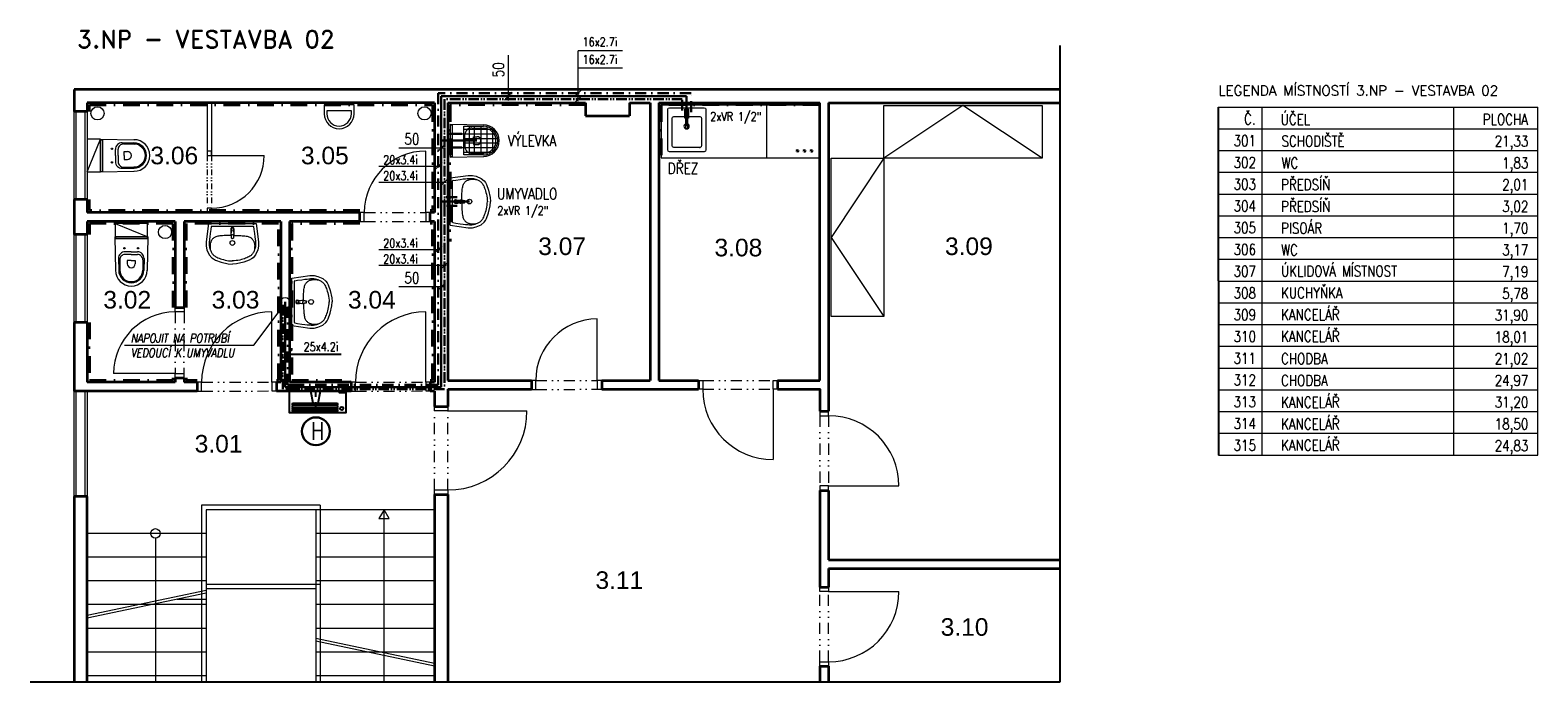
# Model space of a CAD drawing. Header units: millimetres. Extents: x -485339 to 286898, y -1189934 to 1602269.
# Tile 214 of 230: x -304915 to -287768, y 1531290 to 1538705. Entities that reach past the tile are written whole.
import ezdxf
from ezdxf.enums import TextEntityAlignment as Align

# ---------------------------------------------------------------- set-up
doc = ezdxf.new("R2010")
doc.units = ezdxf.units.MM
doc.header["$LTSCALE"] = 10
for name, pattern in [('ACAD_ISO12W100', [21, 12, -3, 0, -3, 0, -3]), ('DASHDOT', [25.4, 12.7, -6.35, 0, -6.35]), ('DASHED', [19.05, 12.7, -6.35]), ('DĚLICÍ2', [15.875, 6.35, -3.175, 0, -3.175, 0, -3.175]), ('ČERCHOVANÁ', [25.4, 12.7, -6.35, 0, -6.35])]:
    doc.linetypes.add(name, pattern=pattern)
for name, color, linetype, lineweight in [('A_vybavení', 252, 'Continuous', 18), ('KÓTY_L', 7, 'Continuous', 15), ('N_dveře', 10, 'Continuous', 18), ('N_ker.dlažba', 10, 'DASHDOT', 35), ('N_popis', 10, 'Continuous', 18), ('N_zařiz_předměty', 10, 'Continuous', 18), ('Popis1', 3, 'Continuous', 25), ('POPISY_L', 7, 'Continuous', 15), ('St__otvory_dveře', 40, 'Continuous', 18), ('St_otvory_okna', 40, 'Continuous', 18), ('St_plocha_místnosti', 250, 'Continuous', 18), ('St_popis', 250, 'Continuous', 18), ('St_zařizovací předměty', 252, 'Continuous', 18), ('St_čáry_obrys', 5, 'Continuous', 35), ('St_čáry_plné', 250, 'Continuous', 18), ('Z-hasil', 160, 'Continuous', 25), ('ZTI-Popis1', 3, 'Continuous', 25), ('ZTI-texty_male', 3, 'Continuous', 18), ('ZTI_ST_kanalda', 234, 'Continuous', 18)]:
    doc.layers.add(name, color=color, linetype=linetype, lineweight=lineweight)
doc.layers.add('CKSLABA', color=7, linetype='Continuous')
doc.layers.add('Z-p_sv-popis', color=7, linetype='Continuous')
doc.styles.add('Andy', font='arial.ttf')
doc.styles.add('ROMANS', font='romans.shx', dxfattribs={"width": 0.8})
doc.styles.add('SIMPLEX', font='simplex.shx', dxfattribs={"width": 0.8})
doc.styles.get("Standard").update_dxf_attribs({"font": 'simplex.shx', "width": 0.8})
doc.linetypes.add('PRERUSENI', pattern='A,60,[100,CADKON.SHX,S=2.5,R=0,X=0,Y=0],-10', length=70)

# ---------------------------------------------------------------- blocks, each defined once
blk = doc.blocks.new('G$C8BC53E9E')
at = {"layer": 'St__otvory_dveře', "color": 0, "ltscale": 2}
for points in [[(50, 0), (0, 0)], [(1250, 0), (650, 0)], [(50, -50), (0, -50)], [(1250, -50), (650, -50)], [(650, -50), (650, -650)]]:
    blk.add_lwpolyline(points, dxfattribs=at)
for points in [[(0, -50), (50, -50), (50, 0), (0, 0)], [(650, -50), (700, -50), (700, 0), (650, 0)]]:
    blk.add_lwpolyline(points, close=True, dxfattribs=at)
at = {"layer": 'St__otvory_dveře', "color": 0, "linetype": 'DĚLICÍ2'}
for points in [[(650, 0), (50, 0)], [(650, -50), (50, -50)]]:
    blk.add_lwpolyline(points, dxfattribs=at)
at = {"layer": 'St__otvory_dveře', "color": 0, "ltscale": 2}
blk.add_arc((650, -50), 600, 180, 270, dxfattribs=at)
blk = doc.blocks.new('19252405')
at = {"color": 0}
for p, q in [((-415, 192), (-438, 129)), ((-402, 216), (-415, 192)), ((-388, 235), (-402, 216)), ((-383, 177), (-389, 164)), ((-354, 264), (-388, 235)), ((-378, 188), (-383, 177)), ((-372, 197), (-378, 188)), ((-367, 205), (-372, 197)), ((-361, 212), (-367, 205)), ((-355, 219), (-361, 212)), ((-349, 224), (-355, 219)), ((-297, 289), (-354, 264)), ((-343, 229), (-349, 224)), ((-336, 234), (-343, 229)), ((-328, 239), (-336, 234)), ((-320, 243), (-328, 239)), ((-311, 247), (-320, 243)), ((-303, 250), (-311, 247)), ((-295, 253), (-303, 250)), ((-297, 251), (-303, 250)), ((-256, 298), (-297, 289)), ((-289, 252), (-297, 251)), ((-287, 256), (-295, 253)), ((-281, 252), (-289, 252)), ((-280, 258), (-287, 256)), ((-273, 253), (-281, 252)), ((-274, 259), (-280, 258)), ((-268, 261), (-274, 259)), ((-264, 253), (-273, 253)), ((-263, 262), (-268, 261)), ((-257, 253), (-264, 253)), ((-257, 262), (-263, 262)), ((-252, 263), (-257, 262)), ((-250, 253), (-257, 253)), ((-206, 298), (-256, 298)), ((-247, 264), (-252, 263)), ((-243, 253), (-250, 253)), ((-242, 264), (-247, 264)), ((-237, 253), (-243, 253)), ((-236, 264), (-242, 264)), ((-231, 252), (-237, 253)), ((-229, 264), (-236, 264)), ((-226, 251), (-231, 252)), ((-220, 264), (-229, 264)), ((-220, 249), (-226, 251)), ((-208, 263), (-220, 264)), ((-213, 247), (-220, 249)), ((-207, 245), (-213, 247)), ((-194, 262), (-208, 263)), ((-200, 242), (-207, 245)), ((0, 270), (-206, 298)), ((-193, 238), (-200, 242)), ((-176, 260), (-194, 262)), ((-186, 234), (-193, 238)), ((-180, 230), (-186, 234)), ((-174, 225), (-180, 230)), ((-150, 257), (-176, 260)), ((-168, 219), (-174, 225)), ((-163, 212), (-168, 219)), ((-158, 205), (-163, 212)), ((-154, 197), (-158, 205)), ((-150, 188), (-154, 197)), ((-114, 252), (-150, 257)), ((-147, 178), (-150, 188)), ((-144, 167), (-147, 178)), ((-67, 245), (-114, 252)), ((-34, 240), (-67, 245)), ((-30, 235), (-30, -235)), ((0, 270), (0, -270)), ((-456, 47), (-460, 0)), ((-438, 129), (-456, 47)), ((-424, 21), (-425, -2)), ((-424, -21), (-425, 2)), ((-422, 43), (-424, 21)), ((-418, 63), (-422, 43)), ((-414, 83), (-418, 63)), ((-410, 102), (-414, 83)), ((-405, 119), (-410, 102)), ((-399, 136), (-405, 119)), ((-394, 151), (-399, 136)), ((-389, 164), (-394, 151)), ((-167, 8), (-168, 7)), ((-168, 7), (-168, 5)), ((-168, 5), (-168, 2)), ((-168, 2), (-168, 0)), ((-166, 11), (-167, 10)), ((-167, 10), (-167, 10)), ((-167, 10), (-167, 9)), ((-167, 9), (-167, 8)), ((-165, 12), (-166, 11)), ((-166, 11), (-166, 11)), ((-166, 11), (-166, 11)), ((-164, 12), (-165, 12)), ((-165, 12), (-165, 12)), ((-165, 12), (-165, 12)), ((-163, 13), (-164, 12)), ((-164, 12), (-164, 12)), ((-162, 13), (-163, 13)), ((-163, 13), (-163, 13)), ((-161, 13), (-162, 13)), ((-160, 13), (-161, 13)), ((-159, 13), (-160, 13)), ((-157, 13), (-159, 13)), ((-156, 13), (-157, 13)), ((-153, 13), (-156, 13)), ((-151, 13), (-153, 13)), ((-148, 13), (-151, 13)), ((-145, 14), (-148, 13)), ((-142, 14), (-145, 14)), ((-141, 155), (-144, 167)), ((-138, 14), (-142, 14)), ((-140, 141), (-141, 155)), ((-138, 127), (-140, 141)), ((-137, 112), (-138, 127)), ((-135, 14), (-138, 14)), ((-136, 95), (-137, 112)), ((-135, 78), (-136, 95)), ((-134, 59), (-135, 78)), ((-131, 14), (-135, 14)), ((-134, 40), (-134, 59)), ((-134, 20), (-134, 40)), ((-134, 14), (-134, 20)), ((-127, 14), (-131, 14)), ((-124, 14), (-127, 14)), ((-125, 9), (-126, 0)), ((-123, 17), (-125, 13)), ((-125, 13), (-125, 9)), ((-122, 18), (-123, 17)), ((-120, 19), (-122, 18)), ((-114, 18), (-120, 19)), ((-100, 15), (-114, 18)), ((-102, 16), (-104, 16)), ((-99, 16), (-102, 16)), ((-90, 12), (-100, 15)), ((-97, 16), (-99, 16)), ((-95, 16), (-97, 16)), ((-93, 16), (-95, 16)), ((-91, 16), (-93, 16)), ((-90, 17), (-91, 16)), ((-88, 17), (-90, 17)), ((-85, 12), (-90, 12)), ((-86, 17), (-88, 17)), ((-85, 17), (-86, 17)), ((-83, 17), (-85, 17)), ((-81, 12), (-85, 12)), ((-82, 17), (-83, 17)), ((-81, 17), (-82, 17)), ((-79, 17), (-81, 17)), ((-76, 13), (-81, 12)), ((-78, 17), (-79, 17)), ((-77, 17), (-78, 17)), ((-76, 18), (-77, 17)), ((-75, 18), (-76, 18)), ((-71, 14), (-76, 13)), ((-74, 18), (-75, 18)), ((-72, 18), (-74, 18)), ((-71, 18), (-72, 18)), ((-70, 18), (-71, 18)), ((-64, 15), (-71, 14)), ((-69, 18), (-70, 18)), ((-68, 18), (-69, 18)), ((-66, 18), (-68, 18)), ((-64, 18), (-66, 18)), ((-62, 18), (-64, 18)), ((-55, 17), (-55, 17)), ((-50, 13), (-50, 13)), ((-46, 7), (-46, 7)), ((-456, -47), (-460, 0)), ((-438, -130), (-456, -47)), ((-415, -192), (-438, -130)), ((-421, -43), (-424, -21)), ((-418, -63), (-421, -43)), ((-414, -83), (-418, -63)), ((-409, -102), (-414, -83)), ((-404, -120), (-409, -102)), ((-399, -136), (-404, -120)), ((-394, -151), (-399, -136)), ((-389, -165), (-394, -151)), ((-383, -177), (-389, -165)), ((-168, -2), (-168, 0)), ((-168, -5), (-168, -2)), ((-168, -7), (-168, -5)), ((-167, -8), (-168, -7)), ((-167, -9), (-167, -8)), ((-167, -10), (-167, -9)), ((-166, -11), (-167, -10)), ((-167, -10), (-167, -10)), ((-165, -12), (-166, -11)), ((-166, -11), (-166, -11)), ((-166, -11), (-166, -11)), ((-164, -12), (-165, -12)), ((-165, -12), (-165, -12)), ((-165, -12), (-165, -12)), ((-164, -13), (-164, -12)), ((-163, -13), (-164, -13)), ((-162, -13), (-163, -13)), ((-163, -13), (-163, -13)), ((-161, -13), (-162, -13)), ((-160, -13), (-161, -13)), ((-159, -13), (-160, -13)), ((-157, -13), (-159, -13)), ((-156, -13), (-157, -13)), ((-153, -13), (-156, -13)), ((-151, -13), (-153, -13)), ((-148, -14), (-151, -13)), ((-145, -14), (-148, -14)), ((-144, -167), (-147, -178)), ((-142, -14), (-145, -14)), ((-141, -155), (-144, -167)), ((-138, -14), (-142, -14)), ((-139, -141), (-141, -155)), ((-138, -127), (-139, -141)), ((-135, -14), (-138, -14)), ((-137, -112), (-138, -127)), ((-135, -95), (-137, -112)), ((-131, -14), (-135, -14)), ((-134, -60), (-135, -78)), ((-135, -78), (-135, -95)), ((-133, -14), (-134, -21)), ((-134, -21), (-134, -40)), ((-134, -40), (-134, -60)), ((-127, -14), (-131, -14)), ((-124, -14), (-127, -14)), ((-125, -9), (-126, 0)), ((-125, -13), (-125, -9)), ((-123, -17), (-125, -13)), ((-122, -18), (-123, -17)), ((-120, -19), (-122, -18)), ((-114, -18), (-120, -19)), ((-100, -15), (-114, -18)), ((-102, -16), (-104, -16)), ((-99, -16), (-102, -16)), ((-90, -12), (-100, -15)), ((-97, -16), (-99, -16)), ((-95, -16), (-97, -16)), ((-93, -16), (-95, -16)), ((-91, -17), (-93, -16)), ((-90, -17), (-91, -17)), ((-85, -12), (-90, -12)), ((-88, -17), (-90, -17)), ((-86, -17), (-88, -17)), ((-85, -17), (-86, -17)), ((-81, -12), (-85, -12)), ((-83, -17), (-85, -17)), ((-82, -17), (-83, -17)), ((-81, -17), (-82, -17)), ((-76, -13), (-81, -12)), ((-79, -17), (-81, -17)), ((-78, -17), (-79, -17)), ((-77, -18), (-78, -17)), ((-76, -18), (-77, -18)), ((-71, -14), (-76, -13)), ((-75, -18), (-76, -18)), ((-74, -18), (-75, -18)), ((-72, -18), (-74, -18)), ((-71, -18), (-72, -18)), ((-64, -15), (-71, -14)), ((-70, -18), (-71, -18)), ((-69, -18), (-70, -18)), ((-68, -18), (-69, -18)), ((-66, -18), (-68, -18)), ((-64, -18), (-66, -18)), ((-62, -18), (-64, -18)), ((-55, -17), (-55, -17)), ((-50, -13), (-50, -13)), ((-46, -7), (-46, -7)), ((-45, 0), (-45, 0)), ((-402, -216), (-415, -192)), ((-388, -235), (-402, -216)), ((-354, -264), (-388, -235)), ((-378, -188), (-383, -177)), ((-372, -197), (-378, -188)), ((-367, -205), (-372, -197)), ((-361, -212), (-367, -205)), ((-355, -219), (-361, -212)), ((-349, -224), (-355, -219)), ((-297, -289), (-354, -264)), ((-343, -229), (-349, -224)), ((-336, -234), (-343, -229)), ((-328, -239), (-336, -234)), ((-320, -243), (-328, -239)), ((-311, -247), (-320, -243)), ((-303, -250), (-311, -247)), ((-296, -251), (-303, -250)), ((-295, -253), (-303, -250)), ((-256, -298), (-297, -289)), ((-289, -252), (-296, -251)), ((-287, -256), (-295, -253)), ((-281, -253), (-289, -252)), ((-280, -258), (-287, -256)), ((-272, -253), (-281, -253)), ((-273, -260), (-280, -258)), ((-268, -261), (-273, -260)), ((-264, -253), (-272, -253)), ((-262, -262), (-268, -261)), ((-256, -254), (-264, -253)), ((-257, -263), (-262, -262)), ((-252, -263), (-257, -263)), ((-249, -254), (-256, -254)), ((-206, -298), (-256, -298)), ((-247, -264), (-252, -263)), ((-243, -253), (-249, -254)), ((-242, -264), (-247, -264)), ((-237, -253), (-243, -253)), ((-236, -264), (-242, -264)), ((-231, -252), (-237, -253)), ((-229, -264), (-236, -264)), ((-226, -251), (-231, -252)), ((-219, -264), (-229, -264)), ((-220, -249), (-226, -251)), ((-213, -247), (-220, -249)), ((-208, -263), (-219, -264)), ((-207, -245), (-213, -247)), ((-194, -262), (-208, -263)), ((-200, -242), (-207, -245)), ((0, -270), (-206, -298)), ((-193, -238), (-200, -242)), ((-176, -260), (-194, -262)), ((-186, -234), (-193, -238)), ((-180, -230), (-186, -234)), ((-174, -225), (-180, -230)), ((-150, -257), (-176, -260)), ((-168, -219), (-174, -225)), ((-163, -212), (-168, -219)), ((-158, -205), (-163, -212)), ((-154, -197), (-158, -205)), ((-150, -188), (-154, -197)), ((-147, -178), (-150, -188)), ((-114, -252), (-150, -257)), ((-67, -245), (-114, -252)), ((-34, -240), (-67, -245))]:
    blk.add_line(p, q, dxfattribs=at)
for centre, major_axis, start_param, end_param in [((-35, 235), (3.54, 3.54), 5.498034, 6.914051), ((-220, 0), (19.1, 19.1), 0.785398, 7.068583), ((-63, 0), (-9.75, 9.75), -0.785398, 5.497787), ((-63, 0), (10.6, 10.6), 3.881371, 7.115283), ((-62, 3), (-10.9, 10.9), -1.209553, -0.785152), ((-62, 1), (11.9, 11.9), 6.239989, 6.644428), ((-63, 1), (-12.9, 12.9), 4.290124, 4.669192), ((-65, 0), (-14, 14), 3.927237, 4.290124), ((-62, -3), (-10.9, 10.9), 2.356441, 2.780842), ((-62, -1), (11.9, 11.9), 4.351639, 4.756078), ((-63, -1), (-12.9, 12.9), 3.185282, 3.564351), ((-65, 0), (-14, 14), 3.564351, 3.927237), ((-35, -235), (-3.54, 3.54), 2.51122, 3.927237)]:
    blk.add_ellipse(centre, major_axis=major_axis, ratio=1, start_param=start_param, end_param=end_param, dxfattribs=at)
blk = doc.blocks.new('A$C013A1A01')
at = {"layer": 'St_zařizovací předměty', "color": 0}
for p, q in [((0, 560), (7, 177)), ((374, 560), (0, 560)), ((6, 560), (7, 537)), ((367, 537), (7, 537)), ((374, 560), (367, 177)), ((367, 560), (367, 537)), ((102, 430), (117, 430)), ((109, 437), (109, 422)), ((187, 359), (115, 359)), ((187, 390), (117, 390)), ((187, 390), (256, 390)), ((187, 359), (258, 359)), ((272, 430), (257, 430)), ((264, 437), (264, 422)), ((41, 313), (44, 177)), ((55, 298), (56, 178)), ((141, 291), (141, 254)), ((187, 292), (142, 292)), ((187, 292), (231, 292)), ((232, 291), (232, 254)), ((318, 298), (317, 178)), ((332, 313), (330, 177))]:
    blk.add_line(p, q, dxfattribs=at)
blk.add_lwpolyline([(2, 560), (372, 560), (372, 710), (2, 710)], close=True, dxfattribs=at)
blk.add_lwpolyline([(2, 710), (374, 560)], dxfattribs=at)
for centre in [(109, 430), (264, 430)]:
    blk.add_circle(centre, 7.5, dxfattribs=at)
for centre, radius, start, end in [((117, 314), 76, 90, 181.0487), ((115, 299), 60, 90, 180.5216), ((256, 314), 76, 358.9513, 90), ((258, 299), 60, 359.4784, 90), ((187, 180), 180, 180, 270), ((187, 180), 143, 180, 270), ((187, 180), 130, 180, 270), ((142, 291), 1, 90, 180), ((187, 254), 45.4, 180, 270), ((187, 254), 45.4, 270, 0), ((187, 180), 143, 270, 0), ((187, 180), 130, 270, 0), ((187, 180), 180, 270, 0), ((231, 291), 1, 0, 90)]:
    blk.add_arc(centre, radius, start, end, dxfattribs=at)
blk = doc.blocks.new('G$CC4854C91')
at = {"layer": 'St_zařizovací předměty', "color": 0, "ltscale": 2}
for points in [[(-170, 100), (-170, 0), (170, 0), (170, 100)], [(-140, 100), (-140, 66), (140, 66), (140, 100)]]:
    blk.add_lwpolyline(points, dxfattribs=at)
for radius in [170, 140]:
    blk.add_arc((0, 100), radius, 0, 180, dxfattribs=at)
blk = doc.blocks.new('G$CD2283956')
at = {"layer": 'St_zařizovací předměty', "color": 0}
for p, q in [((-187, 0), (-180, -383)), ((187, 0), (-187, 0)), ((-180, 0), (-180, -23)), ((187, 0), (180, -383)), ((180, 0), (180, -23)), ((180, -23), (-180, -23)), ((-85, -130), (-70, -130)), ((-78, -122), (-78, -138)), ((0, -170), (-69, -170)), ((0, -170), (69, -170)), ((85, -130), (70, -130)), ((78, -122), (78, -138)), ((-145, -247), (-143, -383)), ((-45, -269), (-45, -306)), ((0, -268), (-44, -268)), ((0, -268), (44, -268)), ((45, -269), (45, -306)), ((145, -247), (143, -383))]:
    blk.add_line(p, q, dxfattribs=at)
for points in [[(-163, -380), (-163, -156), (163, -156), (163, -380)], [(-131, -156), (-131, -477)], [(-78, -130), (-78, -523)], [(-24, -156), (-24, -541)], [(24, -156), (24, -541)], [(77, -130), (77, -524)], [(130, -156), (130, -479)], [(-163, -220), (163, -220)], [(-163, -278), (163, -278)], [(-163, -355), (163, -355)], [(-157, -423), (157, -423)], [(-123, -487), (123, -487)]]:
    blk.add_lwpolyline(points, dxfattribs=at)
for centre in [(-78, -130), (78, -130)]:
    blk.add_circle(centre, 7.5, dxfattribs=at)
for centre, radius, start, end in [((-69, -246), 76, 90, 181.0487), ((69, -246), 76, 358.9513, 90), ((-44, -269), 1, 90, 180), ((0, -306), 45.4, 180, 270), ((0, -306), 45.4, 270, 0), ((44, -269), 1, 0, 90), ((0, -380), 180, 180, 270), ((0, -380), 163, 180, 0), ((0, -380), 143, 180, 270), ((0, -380), 143, 270, 0), ((0, -380), 180, 270, 0)]:
    blk.add_arc(centre, radius, start, end, dxfattribs=at)
blk = doc.blocks.new('G$CE2E125C4')
at = {"layer": 'St_zařizovací předměty', "color": 0, "ltscale": 0.5}
for p, q in [((1800, 0), (0, 0)), ((1289, -52), (1289, -512)), ((1704, -32), (1309, -32)), ((1339, -152), (1339, -462)), ((1654, -132), (1359, -132)), ((1529, -48), (1489, -48)), ((1489, -48), (1489, -113)), ((1489, -113), (1500, -113)), ((1500, -114), (1489, -114)), ((1489, -114), (1489, -149)), ((1489, -149), (1500, -149)), ((1500, -62), (1500, -260)), ((1500, -113), (1500, -62)), ((1500, -149), (1500, -114)), ((1518, -260), (1518, -62)), ((1518, -62), (1518, -113)), ((1518, -113), (1529, -113)), ((1529, -114), (1518, -114)), ((1518, -114), (1518, -149)), ((1518, -149), (1529, -149)), ((1529, -113), (1529, -48)), ((1529, -149), (1529, -114)), ((1674, -462), (1674, -152)), ((1724, -512), (1724, -52)), ((88, -522), (81, -504)), ((88, -522), (100, -508)), ((168, -522), (161, -504)), ((168, -522), (180, -508)), ((248, -522), (241, -504)), ((248, -522), (260, -508)), ((1359, -482), (1654, -482)), ((1800, -600), (0, -600)), ((88, -522), (69, -519)), ((88, -522), (75, -537)), ((88, -522), (107, -526)), ((88, -522), (94, -541)), ((168, -522), (149, -519)), ((168, -522), (155, -537)), ((168, -522), (174, -541)), ((168, -522), (187, -526)), ((248, -522), (229, -519)), ((248, -522), (235, -537)), ((248, -522), (267, -526)), ((248, -522), (254, -541)), ((1309, -532), (1704, -532))]:
    blk.add_line(p, q, dxfattribs=at)
for points in [[(0, 0), (0, -600)], [(600, 0), (600, -600)], [(1800, 0), (1800, -600)]]:
    blk.add_lwpolyline(points, dxfattribs=at)
blk.add_circle((1509, -242), 30, dxfattribs=at)
for centre, radius, start, end in [((1309, -52), 20, 90, 180), ((1359, -152), 20, 90, 180), ((1509, -62), 9, 0, 180), ((1509, -62), 9, 0, 180), ((1654, -152), 20, 0, 90), ((1704, -52), 20, 0, 90), ((1509, -260), 9, 180.1472, 0.1472), ((1309, -512), 20, 180, 270), ((1359, -462), 20, 180, 270), ((1654, -462), 20, 270, 0), ((1704, -512), 20, 270, 0)]:
    blk.add_arc(centre, radius, start, end, dxfattribs=at)
blk.add_point((1359, -482), dxfattribs=at)
blk = doc.blocks.new('*U6830')
at = {"color": 0, "linetype": 'ByBlock', "lineweight": -2}
blk.add_lwpolyline([(0, -600), (1800, -600), (1800, 0), (0, 0), (0, -600), (900, 0), (1800, -600)], dxfattribs=at)
blk = doc.blocks.new('*U9182', base_point=(16306, 13095))
at = {"color": 0, "linetype": 'ByBlock', "lineweight": -2}
for p, q in [((16412, 13321), (16964, 13321)), ((16412, 13295), (16964, 13295)), ((16412, 13269), (16964, 13269)), ((16648, 13244), (16620, 13095)), ((16710, 13244), (16738, 13095))]:
    blk.add_line(p, q, dxfattribs=at)
at = {"color": 0, "linetype": 'DASHED', "lineweight": -2}
blk.add_line((16679, 13357), (16679, 13095), dxfattribs=at)
at = {"color": 0, "linetype": 'ByBlock', "lineweight": -2}
for points in [[(16306, 13095), (17006, 13095), (17006, 13357), (16306, 13357)], [(16325, 13095), (16393, 13095), (16393, 13112), (16325, 13112)]]:
    blk.add_lwpolyline(points, close=True, dxfattribs=at)
for points in [[(16412, 13346), (16965, 13346)], [(16965, 13244), (16412, 13244)]]:
    blk.add_lwpolyline(points, dxfattribs=at)
blk.add_circle((16361, 13307), 20.7, dxfattribs=at)
for centre, start, end in [((16428, 13335), 143.001, 224.0286), ((16428, 13308), 136.8763, 222.7813), ((16950, 13335), 315.9714, 36.999), ((16950, 13308), 317.2187, 43.1237), ((16428, 13282), 136.7575, 222.1019), ((16428, 13256), 137.1142, 218.045), ((16950, 13282), 317.8981, 43.2425), ((16950, 13256), 321.955, 42.8858)]:
    blk.add_arc(centre, 19.3, start, end, dxfattribs=at)

msp = doc.modelspace()

# ---------------------------------------------------------------- linework, layer by layer
at = {"layer": 'CKSLABA', "color": 3, "linetype": 'PRERUSENI'}
for p, q in [((-293200.9, 1531290.2), (-293200.9, 1538528.7)), ((-304914.8, 1531290.2), (-293200.9, 1531290.2))]:
    msp.add_line(p, q, dxfattribs=at)
at = {"layer": 'KÓTY_L', "color": 5, "linetype": 'ČERCHOVANÁ', "lineweight": 30}
for p, q in [((-297398.9, 1537988.7), (-300274.8, 1537988.7)), ((-300274.8, 1537988.7), (-300274.8, 1537524.5)), ((-297398.9, 1537771.5), (-297398.9, 1537988.7)), ((-300274.8, 1537524.5), (-300274.8, 1536805.1)), ((-300059.8, 1536805), (-300274.8, 1536805.1)), ((-300274.8, 1536805.1), (-300274.8, 1534668.7)), ((-301989.8, 1534668.7), (-301989.8, 1535616.6)), ((-301869.8, 1534668.7), (-301989.8, 1534668.7)), ((-301869.8, 1534598.7), (-301869.8, 1534668.7)), ((-300274.8, 1534668.7), (-301869.8, 1534668.7))]:
    msp.add_line(p, q, dxfattribs=at)
at = {"layer": 'KÓTY_L', "color": 40, "linetype": 'ByBlock', "lineweight": 30}
for p, q in [((-297448.9, 1537953.7), (-300238.9, 1537953.7)), ((-300238.9, 1537953.7), (-300238.9, 1534643.7)), ((-297448.9, 1537611.5), (-297448.9, 1537953.7)), ((-299834, 1537447.7), (-300238.9, 1537447.7)), ((-299919.8, 1536755.1), (-300238.9, 1536755.1)), ((-302014.8, 1534643.7), (-302014.8, 1535614.5)), ((-300238.9, 1534643.7), (-302014.8, 1534643.7))]:
    msp.add_line(p, q, dxfattribs=at)
at = {"layer": 'KÓTY_L', "color": 1, "linetype": 'ACAD_ISO12W100', "lineweight": 30}
for p, q in [((-297498.9, 1537918.7), (-300203.9, 1537918.7)), ((-300203.9, 1537918.7), (-300203.9, 1537370.2)), ((-297498.9, 1537791.5), (-297498.9, 1537918.7)), ((-300009.8, 1537370.2), (-300203.9, 1537370.2)), ((-300203.9, 1537370.2), (-300203.9, 1536705.1)), ((-300059.8, 1536705), (-300203.9, 1536705.1)), ((-300203.9, 1536705.1), (-300203.9, 1534618.7)), ((-302039.8, 1534618.7), (-302039.8, 1535614.7)), ((-300203.9, 1534618.7), (-302039.8, 1534618.7))]:
    msp.add_line(p, q, dxfattribs=at)
at = {"layer": 'KÓTY_L', "color": 5, "linetype": 'ČERCHOVANÁ', "lineweight": 30, "ltscale": 1.1}
msp.add_line((-300009.8, 1537524.5), (-300274.8, 1537524.5), dxfattribs=at)
at = {"layer": 'KÓTY_L', "color": 0, "linetype": 'ByBlock', "lineweight": 15}
for p, q in [((-302371.6, 1535119.2), (-302049.4, 1535550.2)), ((-303841.9, 1535119.2), (-302371.6, 1535119.2))]:
    msp.add_line(p, q, dxfattribs=at)
msp.add_circle((-302014.8, 1535601.6), 61.9, dxfattribs=at)
at = {"layer": 'N_ker.dlažba', "color": 250, "ltscale": 1.5}
for points in [[(-304239.8, 1537778.7), (-304239.8, 1537853.7), (-300339.8, 1537853.7), (-300339.8, 1536653.7), (-300364.8, 1536653.7)], [(-298599, 1537853.7), (-300139.8, 1537853.7), (-300139.8, 1536298.7)], [(-295934.8, 1537853.7), (-297739.8, 1537853.7), (-297739.8, 1537253.7)], [(-301164.8, 1536653.7), (-304239.8, 1536653.7), (-304239.8, 1536778.7)], [(-303289.8, 1535548.7), (-303289.8, 1536503.7), (-304239.8, 1536503.7), (-304239.8, 1536378.7)], [(-302114.8, 1534723.7), (-302089.8, 1534723.7), (-302089.8, 1536503.7), (-303139.8, 1536503.7), (-303139.8, 1535548.7)], [(-301164.8, 1536503.7), (-301939.8, 1536503.7), (-301939.8, 1534723.7), (-301264.8, 1534723.7)], [(-300364.8, 1534723.7), (-300339.8, 1534723.7), (-300339.8, 1536503.7), (-300364.8, 1536503.7)], [(-304239.8, 1535378.7), (-304239.8, 1534723.7), (-303289.8, 1534723.7), (-303289.8, 1534748.7)], [(-303139.8, 1534748.7), (-303139.8, 1534723.7), (-303014.8, 1534723.7)]]:
    msp.add_lwpolyline(points, dxfattribs=at)
at = {"layer": 'Popis1', "color": 0, "lineweight": 15, "ltscale": 0.5}
for p, q in [((-298682.4, 1537898.7), (-298682.4, 1538471.1)), ((-298178.4, 1538471.1), (-298682.4, 1538471.1)), ((-298178.4, 1538271.1), (-298682.4, 1538271.1)), ((-298726.6, 1537944.5), (-298638.2, 1538032.9)), ((-298726.6, 1537874.5), (-298638.2, 1537962.9))]:
    msp.add_line(p, q, dxfattribs=at)
at = {"layer": 'Popis1', "color": 0, "lineweight": 15}
for p, q in [((-299477.2, 1538418.8), (-299477.2, 1537903.7)), ((-299433, 1537997.9), (-299521.4, 1537909.5)), ((-300283.1, 1537319.2), (-300194.7, 1537407.6)), ((-300207, 1537363.4), (-300722.1, 1537363.4)), ((-300232.9, 1537154.2), (-300948.9, 1537154.2)), ((-300319, 1537110), (-300230.6, 1537198.4)), ((-300182.9, 1536973.4), (-300948.9, 1536973.4)), ((-300248.1, 1536929.2), (-300159.7, 1537017.6)), ((-300232.9, 1536206.6), (-300948.9, 1536206.6)), ((-300319, 1536162.4), (-300230.6, 1536250.8)), ((-300182.9, 1536025.8), (-300948.9, 1536025.8)), ((-300248.1, 1535981.6), (-300159.7, 1536070)), ((-300207, 1535783.9), (-300722.1, 1535783.9)), ((-300283.1, 1535739.7), (-300194.7, 1535828))]:
    msp.add_line(p, q, dxfattribs=at)
at = {"layer": 'St__otvory_dveře', "color": 250, "ltscale": 2}
for points in [[(-300414.8, 1536629.5), (-300414.8, 1537329.5)], [(-302852.8, 1536678.7), (-302852.8, 1536628.7)], [(-302164.8, 1534699.5), (-302164.8, 1535499.5)], [(-300414.8, 1534699.5), (-300414.8, 1535499.5)], [(-298464.8, 1534718.7), (-298464.8, 1535418.7)], [(-303265.6, 1534798.7), (-303965.6, 1534798.7)], [(-296464.8, 1534618.7), (-296464.8, 1533818.7)], [(-300164.8, 1534373.7), (-299264.8, 1534373.7)], [(-295834, 1533518.7), (-295034, 1533518.7)], [(-295834, 1532318.7), (-295034, 1532318.7)]]:
    msp.add_lwpolyline(points, dxfattribs=at)
for points in [[(-302852.8, 1536628.7), (-302852.8, 1536628.7), (-302902.8, 1536628.7), (-302902.8, 1536628.7)], [(-302852.8, 1536628.7), (-302852.8, 1536628.7), (-302902.8, 1536628.7), (-302902.8, 1536628.7)], [(-301114.8, 1536628.7), (-301164.8, 1536628.7), (-301164.8, 1536528.7), (-301114.8, 1536528.7)], [(-300364.8, 1536629.5), (-300414.8, 1536629.5), (-300414.8, 1536529.5), (-300364.8, 1536529.5)], [(-303264.8, 1535498.7), (-303264.8, 1535548.7), (-303164.8, 1535548.7), (-303164.8, 1535498.7)], [(-303265.6, 1534748.7), (-303265.6, 1534798.7), (-303165.6, 1534798.7), (-303165.6, 1534748.7)], [(-302964.8, 1534698.7), (-303014.8, 1534698.7), (-303014.8, 1534598.7), (-302964.8, 1534598.7)], [(-302114.8, 1534699.5), (-302164.8, 1534699.5), (-302164.8, 1534599.5), (-302114.8, 1534599.5)], [(-301214.8, 1534698.7), (-301264.8, 1534698.7), (-301264.8, 1534598.7), (-301214.8, 1534598.7)], [(-300364.8, 1534699.5), (-300414.8, 1534699.5), (-300414.8, 1534599.5), (-300364.8, 1534599.5)], [(-299164.8, 1534717.9), (-299214.8, 1534717.9), (-299214.8, 1534617.9), (-299164.8, 1534617.9)], [(-298414.8, 1534718.7), (-298464.8, 1534718.7), (-298464.8, 1534618.7), (-298414.8, 1534618.7)], [(-297264.8, 1534619.5), (-297314.8, 1534619.5), (-297314.8, 1534719.5), (-297264.8, 1534719.5)], [(-296414.8, 1534618.7), (-296464.8, 1534618.7), (-296464.8, 1534718.7), (-296414.8, 1534718.7)], [(-300164.8, 1534423.7), (-300164.8, 1534373.7), (-300314.8, 1534373.7), (-300314.8, 1534423.7)], [(-295834.8, 1534318.7), (-295834.8, 1534368.7), (-295934.8, 1534368.7), (-295934.8, 1534318.7)], [(-300165.6, 1533473.7), (-300165.6, 1533423.7), (-300315.6, 1533423.7), (-300315.6, 1533473.7)], [(-295834, 1533468.7), (-295834, 1533518.7), (-295934, 1533518.7), (-295934, 1533468.7)], [(-295834, 1532368.7), (-295834, 1532318.7), (-295934, 1532318.7), (-295934, 1532368.7)], [(-295834.8, 1531518.7), (-295834.8, 1531468.7), (-295934.8, 1531468.7), (-295934.8, 1531518.7)]]:
    msp.add_lwpolyline(points, close=True, dxfattribs=at)
at = {"layer": 'St__otvory_dveře', "color": 250, "linetype": 'DĚLICÍ2', "ltscale": 2}
for points in [[(-301114.8, 1536628.7), (-300414.8, 1536629.5)], [(-301114.8, 1536528.7), (-300414.8, 1536529.5)], [(-303264.8, 1535498.7), (-303265.6, 1534798.7)], [(-303164.8, 1535498.7), (-303165.6, 1534798.7)], [(-302964.8, 1534698.7), (-302164.8, 1534699.5)], [(-301214.8, 1534698.7), (-300414.8, 1534699.5)], [(-299164.8, 1534717.9), (-298464.8, 1534718.7)], [(-297264.8, 1534719.5), (-296464.8, 1534718.7)], [(-302964.8, 1534598.7), (-302164.8, 1534599.5)], [(-301214.8, 1534598.7), (-300414.8, 1534599.5)], [(-299164.8, 1534617.9), (-298464.8, 1534618.7)], [(-297264.8, 1534619.5), (-296464.8, 1534618.7)], [(-300315.6, 1533473.7), (-300314.8, 1534373.7)], [(-300165.6, 1533473.7), (-300164.8, 1534373.7)], [(-295934.8, 1534318.7), (-295934, 1533518.7)], [(-295834.8, 1534318.7), (-295834, 1533518.7)], [(-295934.8, 1531518.7), (-295934, 1532318.7)], [(-295834.8, 1531518.7), (-295834, 1532318.7)]]:
    msp.add_lwpolyline(points, dxfattribs=at)
at = {"layer": 'St__otvory_dveře', "color": 250, "ltscale": 2}
for centre, radius, start, end in [((-300414.8, 1536629.5), 700, 90, 180), ((-303265.6, 1534798.7), 700, 90, 180), ((-302164.8, 1534699.5), 800, 90, 180), ((-300414.8, 1534699.5), 800, 90, 180), ((-298464.8, 1534718.7), 700, 90, 180), ((-296464.8, 1534618.7), 800, 180, 270), ((-300164.8, 1534373.7), 900, 270, 0), ((-295834, 1533518.7), 800, 0, 90), ((-295834, 1532318.7), 800, 270, 0)]:
    msp.add_arc(centre, radius, start, end, dxfattribs=at)
at = {"layer": 'St_otvory_okna', "color": 250, "ltscale": 2}
for points in [[(-304389.8, 1536778.7), (-304389.8, 1537778.7)], [(-304289.8, 1536778.7), (-304289.8, 1537778.7)], [(-304389.8, 1535378.7), (-304389.8, 1536378.7)], [(-304289.8, 1535378.7), (-304289.8, 1536378.7)], [(-304389.8, 1533398.7), (-304389.8, 1534598.7)], [(-304289.8, 1533398.7), (-304289.8, 1534598.7)]]:
    msp.add_lwpolyline(points, dxfattribs=at)
at = {"layer": 'St_popis', "lineweight": 25}
msp.add_line((-291402.6, 1537830.3), (-291398.1, 1533870.5), dxfattribs=at)
at = {"layer": 'St_popis'}
for p, q in [((-291402.6, 1537830.3), (-287767.9, 1537830.3)), ((-290903.1, 1533870.5), (-290903.1, 1537830.3)), ((-288725.1, 1533870.5), (-288725.1, 1537830.3)), ((-291398.1, 1537582.8), (-287767.9, 1537582.8)), ((-291398.1, 1537335.3), (-287767.9, 1537335.3)), ((-291398.1, 1537087.9), (-287767.9, 1537087.9)), ((-291398.1, 1537087.9), (-287767.9, 1537087.9)), ((-291398.1, 1536840.4), (-287767.9, 1536840.4)), ((-291398.1, 1536592.9), (-287767.9, 1536592.9)), ((-291398.1, 1536345.4), (-287767.9, 1536345.4)), ((-291398.1, 1536097.9), (-287767.9, 1536097.9))]:
    msp.add_line(p, q, dxfattribs=at)
at = {"layer": 'St_popis', "lineweight": 15}
for p, q in [((-287767.9, 1533870.5), (-287767.9, 1537830.3)), ((-291398.1, 1535850.4), (-287767.9, 1535850.4)), ((-291398.1, 1535602.9), (-287767.9, 1535602.9)), ((-291398.1, 1535355.4), (-287767.9, 1535355.4)), ((-291398.1, 1535107.9), (-287767.9, 1535107.9)), ((-291398.1, 1534860.4), (-287767.9, 1534860.4)), ((-291398.1, 1534613), (-287767.9, 1534613)), ((-291398.1, 1534365.5), (-287767.9, 1534365.5)), ((-291398.1, 1534118), (-287767.9, 1534118)), ((-291398.1, 1533870.5), (-287767.9, 1533870.5))]:
    msp.add_line(p, q, dxfattribs=at)
at = {"layer": 'St_čáry_obrys', "color": 250, "ltscale": 2}
msp.add_line((-295834.8, 1531468.7), (-295834.8, 1531290.2), dxfattribs=at)
for points in [[(-304414.8, 1538028.7), (-304414.8, 1537778.7)], [(-293200.9, 1538028.7), (-304414.8, 1538028.7)], [(-304264.8, 1537778.7), (-304414.8, 1537778.7)], [(-304264.8, 1537878.7), (-304264.8, 1537778.7)], [(-300314.8, 1537878.7), (-304264.8, 1537878.7)], [(-300314.8, 1537878.7), (-300314.8, 1536628.7)], [(-300164.8, 1537878.7), (-300164.8, 1534718.7)], [(-300164.8, 1537878.7), (-298599, 1537878.7)], [(-298599, 1537878.7), (-298599, 1537728.7)], [(-298099, 1537878.7), (-297864.8, 1537878.7)], [(-298099, 1537878.7), (-298099, 1537728.7)], [(-297864.8, 1537878.7), (-297864.8, 1534718.7)], [(-297764.8, 1537878.7), (-297764.8, 1534718.7)], [(-297764.8, 1537878.7), (-295934.8, 1537878.7)], [(-295934.8, 1534718.7), (-295934.8, 1537878.7)], [(-295834.8, 1537878.7), (-295834.8, 1534368.7)], [(-295834.8, 1537878.7), (-293200.9, 1537878.7)], [(-298599, 1537728.7), (-298099, 1537728.7)], [(-304414.8, 1536778.7), (-304414.8, 1536378.7)], [(-304264.8, 1536778.7), (-304414.8, 1536778.7)], [(-304264.8, 1536778.7), (-304264.8, 1536628.7)], [(-301164.8, 1536628.7), (-304264.8, 1536628.7)], [(-301164.8, 1536528.7), (-301164.8, 1536628.7)], [(-300314.8, 1536628.7), (-300364.8, 1536628.7)], [(-300364.8, 1536528.7), (-300364.8, 1536628.7)], [(-304264.8, 1536378.7), (-304414.8, 1536378.7)], [(-304264.8, 1536528.7), (-304264.8, 1536378.7)], [(-303264.8, 1536528.7), (-304264.8, 1536528.7)], [(-303264.8, 1536528.7), (-303264.8, 1535548.7)], [(-303164.8, 1536528.7), (-303164.8, 1535548.7)], [(-302064.8, 1536528.7), (-303164.8, 1536528.7)], [(-302064.8, 1536528.7), (-302064.8, 1534698.7)], [(-301964.8, 1536528.7), (-301964.8, 1534698.7)], [(-301164.8, 1536528.7), (-301964.8, 1536528.7)], [(-300314.8, 1536528.7), (-300364.8, 1536528.7)], [(-300314.8, 1536528.7), (-300314.8, 1534698.7)], [(-303264.8, 1535548.7), (-303164.8, 1535548.7)], [(-304414.8, 1535378.7), (-304414.8, 1534598.7)], [(-304264.8, 1535378.7), (-304414.8, 1535378.7)], [(-304264.8, 1535378.7), (-304264.8, 1534698.7)], [(-303264.8, 1534698.7), (-304264.8, 1534698.7)], [(-303264.8, 1534748.7), (-303264.8, 1534698.7)], [(-303264.8, 1534748.7), (-303164.8, 1534748.7)], [(-303164.8, 1534748.7), (-303164.8, 1534698.7)], [(-303014.8, 1534698.7), (-303164.8, 1534698.7)], [(-303014.8, 1534698.7), (-303014.8, 1534598.7)], [(-302114.8, 1534698.7), (-302114.8, 1534598.7)], [(-302064.8, 1534698.7), (-302114.8, 1534698.7)], [(-301264.8, 1534698.7), (-301964.8, 1534698.7)], [(-301264.8, 1534698.7), (-301264.8, 1534598.7)], [(-300364.8, 1534698.7), (-300364.8, 1534598.7)], [(-300314.8, 1534698.7), (-300364.8, 1534698.7)], [(-300164.8, 1534718.7), (-299214.8, 1534718.7)], [(-299214.8, 1534718.7), (-299214.8, 1534618.7)], [(-298414.8, 1534718.7), (-298414.8, 1534618.7)], [(-298414.8, 1534718.7), (-297864.8, 1534718.7)], [(-297764.8, 1534718.7), (-297314.8, 1534718.7)], [(-297314.8, 1534718.7), (-297314.8, 1534618.7)], [(-296414.8, 1534718.7), (-296414.8, 1534618.7)], [(-296414.8, 1534718.7), (-295934.8, 1534718.7)], [(-303014.8, 1534598.7), (-304414.8, 1534598.7)], [(-301264.8, 1534598.7), (-302114.8, 1534598.7)], [(-300314.8, 1534598.7), (-300364.8, 1534598.7)], [(-300314.8, 1534598.7), (-300314.8, 1534423.7)], [(-300164.8, 1534618.7), (-300164.8, 1534423.7)], [(-300164.8, 1534618.7), (-299214.8, 1534618.7)], [(-298414.8, 1534618.7), (-297314.8, 1534618.7)], [(-296414.8, 1534618.7), (-295934.8, 1534618.7), (-295934.8, 1534368.7)], [(-300314.8, 1534423.7), (-300164.8, 1534423.7)], [(-295934.8, 1534368.7), (-295834.8, 1534368.7)], [(-295934.8, 1533468.7), (-295934.8, 1532368.7)], [(-295934.8, 1533468.7), (-295834.8, 1533468.7)], [(-295834.8, 1533468.7), (-295834.8, 1532678.7)], [(-304264.8, 1533398.7), (-304414.8, 1533398.7)], [(-304414.8, 1533398.7), (-304414.8, 1531290.2)], [(-304264.8, 1531290.2), (-304264.8, 1533398.7)], [(-300314.8, 1533423.7), (-300164.8, 1533423.7)], [(-300314.8, 1533423.7), (-300314.8, 1531290.2)], [(-300164.8, 1533423.7), (-300164.8, 1531290.2)], [(-295834.8, 1532678.7), (-293200.9, 1532678.7)], [(-295834.8, 1532578.7), (-295834.8, 1532368.7)], [(-295834.8, 1532578.7), (-293200.9, 1532578.7)], [(-295934.8, 1532368.7), (-295834.8, 1532368.7)], [(-295934.8, 1531468.7), (-295834.8, 1531468.7)], [(-295934.8, 1531468.7), (-295934.8, 1531290.2)]]:
    msp.add_lwpolyline(points, dxfattribs=at)
at = {"layer": 'St_čáry_plné', "color": 250, "ltscale": 2}
for points in [[(-304414.8, 1536778.7), (-304414.8, 1537778.7)], [(-304264.8, 1537778.7), (-304264.8, 1536778.7)], [(-304414.8, 1535378.7), (-304414.8, 1536378.7)], [(-304264.8, 1536378.7), (-304264.8, 1535378.7)], [(-304414.8, 1533398.7), (-304414.8, 1534598.7)], [(-304264.8, 1534598.7), (-304264.8, 1533398.7)], [(-301614.8, 1533298.7), (-302964.8, 1533298.7)], [(-302964.8, 1533298.7), (-302964.8, 1531290.2)], [(-301614.8, 1533298.7), (-301614.8, 1531290.2)], [(-300314.8, 1533248.7), (-302914.8, 1533248.7)], [(-302914.8, 1533248.7), (-302914.8, 1531290.2)], [(-301664.8, 1533248.7), (-301664.8, 1531290.2)], [(-300889.8, 1531290.2), (-300889.8, 1533248.7)], [(-302914.8, 1532978.7), (-304264.8, 1532978.7)], [(-300314.8, 1532978.7), (-301664.8, 1532978.7)], [(-303489.8, 1532924.1), (-303489.8, 1531290.2)], [(-302914.8, 1532708.7), (-304264.8, 1532708.7)], [(-300314.8, 1532708.7), (-301664.8, 1532708.7)], [(-302914.8, 1532438.7), (-304264.8, 1532438.7)], [(-300314.8, 1532438.7), (-301664.8, 1532438.7)], [(-302914.8, 1532328.7), (-304264.8, 1532043.9)], [(-302914.8, 1532298), (-304264.8, 1532013.3)], [(-301614.8, 1532398.7), (-302914.8, 1532398.7)], [(-301664.8, 1532348.7), (-302914.8, 1532348.7)], [(-302914.8, 1532168.7), (-304264.8, 1532168.7)], [(-302914.8, 1532228.7), (-303243.6, 1532228.7)], [(-300314.8, 1532168.7), (-301664.8, 1532168.7)], [(-302914.8, 1531898.7), (-304264.8, 1531898.7)], [(-300314.8, 1531898.7), (-301664.8, 1531898.7)], [(-300314.8, 1531499.3), (-301664.8, 1531784.1)], [(-300314.8, 1531468.7), (-301664.8, 1531753.4)], [(-302914.8, 1531628.7), (-304264.8, 1531628.7)], [(-300314.8, 1531628.7), (-301664.8, 1531628.7)], [(-302914.8, 1531358.7), (-304264.8, 1531358.7)], [(-300314.8, 1531358.7), (-301664.8, 1531358.7)]]:
    msp.add_lwpolyline(points, dxfattribs=at)
msp.add_lwpolyline([(-300889.8, 1533248.7), (-300948.4, 1533147.2), (-300831.3, 1533147.2)], close=True, dxfattribs=at)
msp.add_circle((-303489.8, 1532978.7), 54.6, dxfattribs=at)
at = {"layer": 'Z-p_sv-popis'}
for p, q in [((-301945.6, 1535060.6), (-302034, 1534972.2)), ((-301378, 1535016.4), (-302014.8, 1535016.4))]:
    msp.add_line(p, q, dxfattribs=at)
at = {"layer": 'ZTI-Popis1', "color": 1, "lineweight": 30}
msp.add_circle((-301665.2, 1534140.9), 158.9, dxfattribs=at)
at = {"layer": 'ZTI_ST_kanalda', "color": 250, "ltscale": 2}
for centre in [(-304149.2, 1537758.3), (-300430.5, 1537758.3), (-303380.5, 1536408.3)]:
    msp.add_circle(centre, 75, dxfattribs=at)

# ---------------------------------------------------------------- block references
at = {"layer": 'A_vybavení', "color": 250, "ltscale": 0.5, "xscale": -1}
for p, rotation in [((-293406.4, 1537847.6), 359.9999999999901), ((-295806.4, 1537247.6), 89.9999999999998)]:
    msp.add_blockref('*U6830', p, dxfattribs=dict(at, rotation=rotation))
at = {"layer": 'N_dveře', "color": 250, "ltscale": 2, "rotation": 90}
msp.add_blockref('G$C8BC53E9E', (-302902.8, 1536628.7), dxfattribs=at)
at = {"layer": 'N_zařiz_předměty', "color": 4, "xscale": -1}
msp.add_blockref('G$CE2E125C4', (-295939.8, 1537853.7), dxfattribs=at)
at = {"layer": 'N_zařiz_předměty', "color": 4}
for name, p, rotation in [('G$CD2283956', (-300139.8, 1537447.7), 90), ('19252405', (-300139.8, 1536755), 179.9999999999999)]:
    msp.add_blockref(name, p, dxfattribs=dict(at, rotation=rotation))
at = {"layer": 'St_zařizovací předměty', "color": 250}
for name, p, rotation in [('G$CC4854C91', (-301401, 1537853.7), 180), ('19252405', (-302614.8, 1536503.7), 89.99999999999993), ('19252405', (-301939.8, 1535613.7), 179.9999999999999)]:
    msp.add_blockref(name, p, dxfattribs=dict(at, rotation=rotation))
at = {"layer": 'St_zařizovací předměty', "color": 250, "ltscale": 0.5, "rotation": 90}
msp.add_blockref('A$C013A1A01', (-303554.8, 1537091.9), dxfattribs=at)
at = {"layer": 'St_zařizovací předměty', "color": 250, "ltscale": 0.5}
msp.add_blockref('A$C013A1A01', (-303951.6, 1535793.7), dxfattribs=at)
at = {"layer": 'Z-hasil', "color": 4, "xscale": 0.9285714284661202, "yscale": 0.9285714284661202, "zscale": 0.9285714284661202, "rotation": 180}
msp.add_blockref('*U9182', (-301319.8, 1534598.7), dxfattribs=at)

# ---------------------------------------------------------------- texts
at = {"layer": 'N_popis', "lineweight": 15, "style": 'ROMANS', "width": 0.8}
for s, height, p in [('ÚKLIDOVÁ MÍSTNOST', 123.748, (-290688.2, 1535901.6)), ('KUCHYŇKA', 123.75, (-290688.2, 1535654.1))]:
    msp.add_text(s, height=height, rotation=0.00269, dxfattribs=at).set_placement(p)
at = {"layer": 'Popis1', "color": 0, "lineweight": 15, "ltscale": 0.5, "width": 0.8}
for p in [(-298632.4, 1538521.1), (-298632.4, 1538321.1)]:
    msp.add_text('16x2.7i', height=100, dxfattribs=at).set_placement(p)
at = {"layer": 'Popis1', "color": 0, "lineweight": 15, "width": 0.8}
msp.add_text('50', height=125, rotation=90, dxfattribs=at).set_placement((-299527.2, 1538168.3))
for s, height, p in [('50', 125, (-300658.9, 1537403.4)), ('20x3.4i', 100, (-300900, 1537179.8)), ('20x3.4i', 100, (-300900, 1536999)), ('20x3.4i', 100, (-300900, 1536232.2)), ('20x3.4i', 100, (-300900, 1536051.4)), ('50', 125, (-300658.9, 1535823.9))]:
    msp.add_text(s, height=height, dxfattribs=at).set_placement(p)
at = {"layer": 'POPISY_L', "color": 0, "lineweight": 15, "style": 'SIMPLEX', "oblique": 10, "width": 0.8}
for s, p in [('NAPOJIT NA POTRUBÍ ', (-303771.9, 1535149.9)), ('VEDOUCÍ K UMYVADLU', (-303771.9, 1534984.7))]:
    msp.add_text(s, height=100, dxfattribs=at).set_placement(p)
at = {"layer": 'POPISY_L', "color": 0, "lineweight": 15, "insert": (-304381.6, 1538701.6), "char_height": 200, "attachment_point": 1, "style": 'Andy'}
msp.add_mtext('\\fromand|b0|i0|c0|p0;3.NP - VESTAVBA 02', dxfattribs=at)
at = {"layer": 'St_plocha_místnosti', "color": 250, "ltscale": 2, "style": 'Andy'}
for s, p in [('3.06', (-303547.4, 1537179)), ('3.05', (-301835, 1537179)), ('3.07', (-299136.3, 1536146.3)), ('3.08', (-297131.9, 1536131.4)), ('3.09', (-294510.4, 1536146.3)), ('3.02', (-304082.8, 1535537.7)), ('3.03', (-302851, 1535537.7)), ('3.04', (-301300.2, 1535537.7)), ('3.01', (-303043.7, 1533899.5)), ('3.11', (-298485.5, 1532347.6)), ('3.10', (-294559.6, 1531814.5))]:
    msp.add_text(s, height=200, dxfattribs=at).set_placement(p)
at = {"layer": 'St_popis', "lineweight": 15, "style": 'ROMANS', "width": 0.8}
for s, p in [('Č.', (-290978, 1537632.3)), ('PLOCHA', (-287880.6, 1537627.5)), ('301', (-290973.5, 1537384.8)), ('21,33', (-287876.1, 1537380)), ('302', (-290973.5, 1537137.4)), ('1,83', (-287876.1, 1537132.5)), ('303', (-290973.5, 1536889.9)), ('2,01', (-287876.1, 1536885)), ('304', (-290973.5, 1536642.4)), ('3,02', (-287876.1, 1536637.5)), ('305', (-290973.5, 1536394.9)), ('1,70', (-287876.1, 1536390)), ('306', (-290973.5, 1536147.4)), ('3,17', (-287876.1, 1536142.5)), ('307', (-290973.5, 1535899.9)), ('7,19', (-287876.1, 1535895)), ('308', (-290973.5, 1535652.4)), ('5,78', (-287876.1, 1535647.5)), ('309', (-290973.5, 1535404.9)), ('31,90', (-287876.1, 1535400)), ('310', (-290973.5, 1535157.4)), ('18,01', (-287876.1, 1535152.6)), ('311', (-290973.5, 1534909.9)), ('21,02', (-287876.1, 1534905.1)), ('312', (-290973.5, 1534662.5)), ('24,97', (-287876.1, 1534657.6)), ('313', (-290973.5, 1534415)), ('31,20', (-287876.1, 1534410.1)), ('314', (-290973.5, 1534167.5)), ('18,50', (-287876.1, 1534162.6)), ('315', (-290973.5, 1533920)), ('24,83', (-287876.1, 1533915.1))]:
    msp.add_text(s, height=123.75, rotation=0.00269, dxfattribs=at).set_placement(p, align=Align.RIGHT)
for s, p in [('ÚČEL', (-290692.7, 1537627.1)), ('SCHODIŠTĚ', (-290683, 1537379.6)), ('WC', (-290683, 1537132.1)), ('PŘEDSÍŇ', (-290688.2, 1536884.7)), ('PŘEDSÍŇ', (-290688.2, 1536637.2)), ('PISOÁR', (-290688.2, 1536389.7)), ('WC', (-290688.2, 1536142.2)), ('KANCELÁŘ', (-290688.2, 1535406.6)), ('KANCELÁŘ', (-290688.2, 1535159.2)), ('CHODBA', (-290688.2, 1534904.7)), ('CHODBA', (-290688.2, 1534657.2)), ('KANCELÁŘ', (-290688.2, 1534409.8)), ('KANCELÁŘ', (-290688.2, 1534162.3)), ('KANCELÁŘ', (-290688.2, 1533921.7))]:
    msp.add_text(s, height=123.75, rotation=0.00269, dxfattribs=at).set_placement(p)
at = {"layer": 'St_popis', "insert": (-291401.3, 1538074), "char_height": 112.5, "attachment_point": 1, "style": 'Andy'}
msp.add_mtext('\\fromand|b0|i0|c0|p0;LEGENDA MÍSTNOSTÍ 3.NP - VESTAVBA 02', dxfattribs=at)
at = {"layer": 'Z-p_sv-popis', "width": 0.8}
msp.add_text('25x4.2i', height=100, dxfattribs=at).set_placement((-301411, 1535053.1), align=Align.RIGHT)
at = {"layer": 'ZTI-Popis1', "color": 1, "lineweight": 30, "width": 0.8}
for s, height, p in [('VÝLEVKA', 125, (-299484.1, 1537383.4)), ('DŘEZ', 125, (-297662.8, 1537069.7)), ('UMYVADLO', 125, (-299604.8, 1536780.4)), ('H', 200, (-301720, 1534044.3))]:
    msp.add_text(s, height=height, dxfattribs=at).set_placement(p)
at = {"layer": 'ZTI-texty_male', "color": 0, "lineweight": 15, "width": 0.8}
for p in [(-297180.8, 1537672.6), (-299602.4, 1536601.9)]:
    msp.add_text('2xVR 1/2"', height=100, dxfattribs=at).set_placement(p)

doc.saveas('drawing.dxf')
